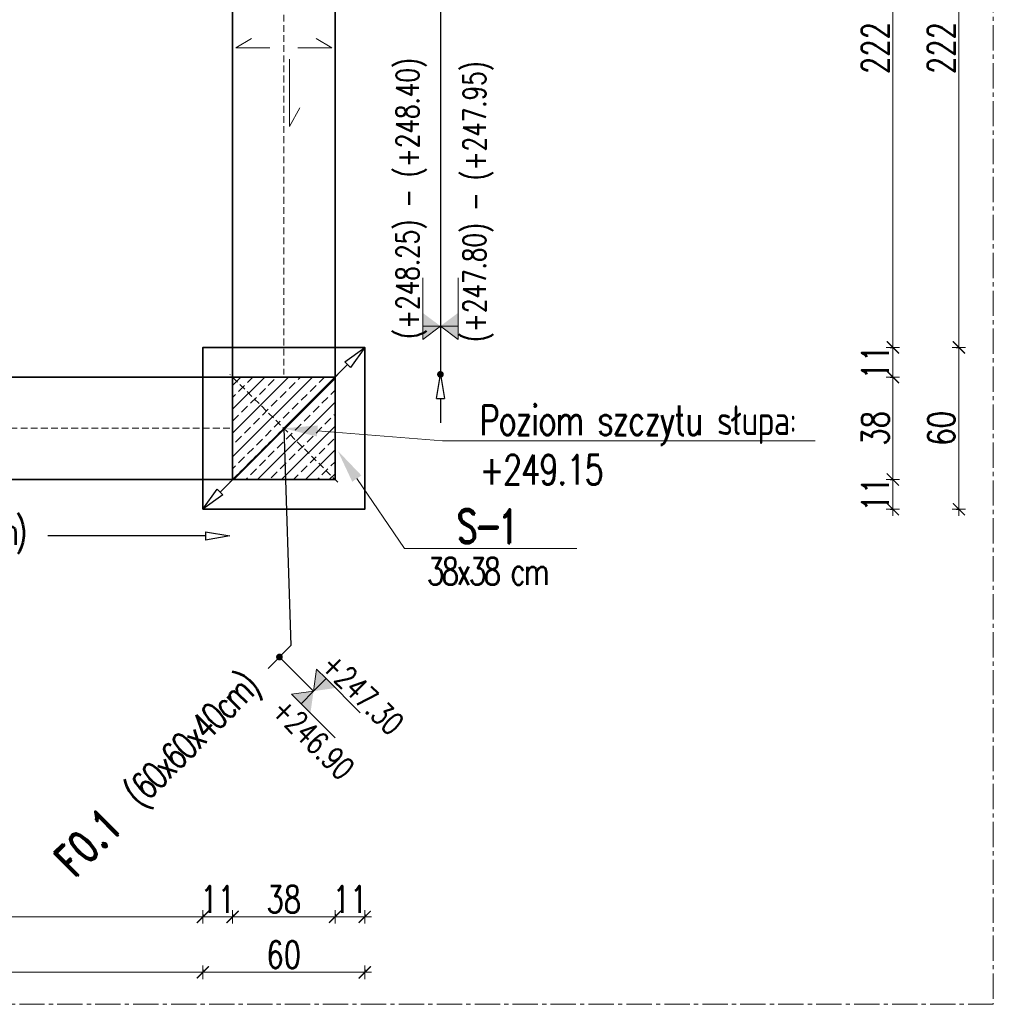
# Model space of a CAD drawing. Header units: millimetres. Extents: x -8 to 14965326, y -810 to 11054951.
# Tile 14 of 72: x 7506121 to 7506482, y 5554950 to 5555315. Entities that reach past the tile are written whole.
import ezdxf
from ezdxf import colors
from ezdxf.entities.mleader import LeaderData, LeaderLine
from ezdxf.math import Vec2, Vec3

# ---------------------------------------------------------------- set-up
doc = ezdxf.new("R2010")
doc.units = ezdxf.units.MM
doc.header["$LTSCALE"] = 0.5
doc.header["$MEASUREMENT"] = 0
doc.linetypes.add('CENTER2', pattern=[1.125, 0.75, -0.125, 0.125, -0.125])
doc.linetypes.add('KRESKOWA', pattern=[0.75, 0.5, -0.25])
doc.layers.get('0').update_dxf_attribs({"linetype": 'CONTINUOUS', "lineweight": 13})
doc.layers.get('Defpoints').update_dxf_attribs({"linetype": 'CONTINUOUS'})
for name, color, linetype, lineweight in [('_K_pozycje', 1, 'CONTINUOUS', 5), ('K_Cienkie przerywane', 252, 'KRESKOWA', 9), ('K_Fundamenty - przekrój', 40, 'CONTINUOUS', 35), ('K_Kreskowanie', 253, 'CONTINUOUS', 5), ('K_Opis', 7, 'CONTINUOUS', 9), ('K_Ściany - przekrój', 7, 'CONTINUOUS', 35), ('tkd_obszary_wykazu', 14, 'CENTER2', 9), ('tkd_wym', 1, 'CONTINUOUS', 5)]:
    doc.layers.add(name, color=color, linetype=linetype, lineweight=lineweight)
doc.styles.add('___K_OPIS_ROMAND', font='romand.shx', dxfattribs={"width": 0.75})
doc.styles.add('___K_OPIS_SIMPLEX', font='simplex.shx', dxfattribs={"width": 0.75})
doc.styles.add('tkd_txt0', font='simplex.shx', dxfattribs={"width": 0.75})
doc.dimstyles.new('opisy_wieńce', dxfattribs={"dimscale": 0.6, "dimtxt": 20, "dimasz": 25, "dimexe": 10, "dimexo": 50, "dimgap": 10, "dimtad": 0, "dimdec": 1, "dimrnd": 0.05, "dimzin": 9, "dimdsep": 46, "dimtxsty": '___K_OPIS_ROMAND', "dimblk1": 'CLOSEDBLANK', "dimblk2": 'CLOSEDBLANK', "dimsah": 1, "dimcen": 0, "dimdle": 10, "dimse1": 1, "dimse2": 1, "dimclrd": 1, "dimclre": 256, "dimclrt": 50, "dimazin": 2, "dimtm": 1e-09, "dimtfac": 1, "dimtdec": 1, "dimtmove": 2, "dimatfit": 3, "dimfxl": 1, "dimtolj": 1, "dimtzin": 0, "dimarcsym": 0})
doc.dimstyles.new('tkd_1-50cm[cm]', dxfattribs={"dimtxt": 10, "dimasz": 2.5, "dimexe": 0, "dimexo": 10, "dimgap": 1.5, "dimtad": 1, "dimdec": 1, "dimrnd": 0.5, "dimdsep": 46, "dimtxsty": 'tkd_txt0', "dimblk": 'tkd_dim_arrow', "dimcen": 0, "dimclrd": 1, "dimclre": 256, "dimclrt": 7, "dimaunit": 1, "dimadec": 0, "dimazin": 0, "dimtfac": 0.009091, "dimtdec": 1, "dimtix": 1, "dimtmove": 1, "dimatfit": 3, "dimldrblk": 'DOTSMALL', "dimfxl": 1, "dimfxlon": 1, "dimtvp": 0.02, "dimtolj": 1, "dimtzin": 9, "dimlwd": -1, "dimarcsym": 0})

# ---------------------------------------------------------------- blocks, each defined once
blk = doc.blocks.new('_ClosedBlank')
at = {"color": 0, "linetype": 'ByBlock', "lineweight": -2}
for p, q in [((-1, 0.167), (0, 0)), ((-1, 0.167), (-1, -0.167)), ((0, 0), (-1, -0.167))]:
    blk.add_line(p, q, dxfattribs=at)
blk = doc.blocks.new('*D187')
at = {"layer": '_K_pozycje', "color": 1, "lineweight": -2, "transparency": 16777216}
for p, q in [((7506242.75, 5555186.69), (7506195.48, 5555139.42)), ((7506219.11, 5555163.06), (7506221.75, 5555082.52)), ((7506221.75, 5555082.52), (7506213.26, 5555074.03))]:
    blk.add_line(p, q, dxfattribs=at)
at = {"layer": 'Defpoints', "color": 0, "transparency": 16777216}
for p in [(7506249.11, 5555193.06), (7506189.11, 5555133.06), (7506189.11, 5555133.06)]:
    blk.add_point(p, dxfattribs=at)
at = {"layer": '_K_pozycje', "color": 1, "lineweight": -2, "transparency": 16777216, "xscale": 9, "yscale": 9, "zscale": 9}
for p, rotation in [((7506249.11, 5555193.06), 44.99999988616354), ((7506189.11, 5555133.06), 224.9999998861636)]:
    blk.add_blockref('_ClosedBlank', p, dxfattribs=dict(at, rotation=rotation))
at = {"layer": '_K_pozycje', "color": 50, "transparency": 16777216, "insert": (7506173.23, 5555034), "char_height": 12, "attachment_point": 5, "rotation": 45, "style": '___K_OPIS_ROMAND'}
blk.add_mtext('\\A1;F0.1{\\fArial|b0|i0|c238|p34;\\H0.87497x;\\C242;   \\Fsimplex|c238;\\H0.95241x;\\T0.8;(60x60x40cm)}', dxfattribs=at)
blk = doc.blocks.new('*U39')
at = {"layer": 'K_Opis'}
h = blk.add_hatch(color=1, dxfattribs=at)
edge = h.paths.add_edge_path()
edge.add_arc((0, 0), 0.036, 0, 360, ccw=False)
at = {"layer": 'K_Opis', "color": 1}
blk.add_line((0, -0.511), (0, 0), dxfattribs=at)
at = {"layer": 'K_Opis'}
for points in [[(-0.188, -0.511), (0, -0.511), (-0.188, -0.369), (-0.188, -0.511)], [(0.188, -0.511), (0, -0.511), (0.188, -0.369), (0.188, -0.511)], [(-0.188, -0.511), (-0.188, -1.022)], [(0.188, -0.511), (0.188, -1.022)]]:
    blk.add_lwpolyline(points, dxfattribs=at)
for points in [[(-0.188, -0.369), (-0.188, -0.511), (0, -0.511)], [(0.188, -0.369), (0.188, -0.511), (0, -0.511)], [(-0.188, -0.652), (-0.188, -0.511), (0, -0.511)], [(0.188, -0.652), (0.188, -0.511), (0, -0.511)]]:
    blk.add_solid(points, dxfattribs=at)
at = {"layer": 'K_Opis', "style": '___K_OPIS_SIMPLEX', "width": 0.75, "flags": 8}
for tag, p in [('dół', (0.48, -0.777)), ('góra', (-0.227, -0.923))]:
    blk.add_attdef(tag, p, '', height=0.24, rotation=90, dxfattribs=at)
blk = doc.blocks.new('*D213')
at = {"layer": '_K_pozycje', "color": 1, "lineweight": -2, "transparency": 16777216}
for p, q in [((7505978.11, 5555123.14), (7506036.58, 5555123.14)), ((7506190.11, 5555123.14), (7506131.65, 5555123.14))]:
    blk.add_line(p, q, dxfattribs=at)
at = {"layer": 'Defpoints', "color": 0, "transparency": 16777216}
for p in [(7505969.11, 5555143.06), (7506199.11, 5555143.06), (7505969.11, 5555123.14)]:
    blk.add_point(p, dxfattribs=at)
at = {"layer": '_K_pozycje', "color": 1, "lineweight": -2, "transparency": 16777216, "xscale": 9, "yscale": 9, "zscale": 9}
for p, rotation in [((7505969.11, 5555123.14), 179.9999999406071), ((7506199.11, 5555123.14), 359.9999999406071)]:
    blk.add_blockref('_ClosedBlank', p, dxfattribs=dict(at, rotation=rotation))
at = {"layer": '_K_pozycje', "color": 50, "transparency": 16777216, "insert": (7506084.11, 5555123.14), "char_height": 12, "attachment_point": 5, "rotation": 360, "style": '___K_OPIS_ROMAND'}
blk.add_mtext('\\A1;B-1 {\\Fsimplex|c238;\\H0.83333x;\\T0.8;\\C242;(38x45cm)}', dxfattribs=at)
blk = doc.blocks.new('*D214')
at = {"layer": '_K_pozycje', "color": 1, "lineweight": -2, "transparency": 16777216}
for p, q in [((7506277.16, 5555434.06), (7506277.16, 5555443.06)), ((7506277.16, 5555425.06), (7506277.16, 5555183.06)), ((7506277.16, 5555174.06), (7506277.16, 5555165.06))]:
    blk.add_line(p, q, dxfattribs=at)
at = {"layer": 'Defpoints', "color": 0, "transparency": 16777216}
for p in [(7506239.11, 5555425.06), (7506239.11, 5555183.06), (7506277.16, 5555183.06)]:
    blk.add_point(p, dxfattribs=at)
at = {"layer": '_K_pozycje', "color": 1, "lineweight": -2, "transparency": 16777216, "xscale": 9, "yscale": 9, "zscale": 9}
for p, rotation in [((7506277.16, 5555425.06), 270), ((7506277.16, 5555183.06), 90)]:
    blk.add_blockref('_ClosedBlank', p, dxfattribs=dict(at, rotation=rotation))
at = {"layer": '_K_pozycje', "color": 50, "transparency": 16777216, "insert": (7506269.3, 5555370.38), "char_height": 12, "attachment_point": 5, "rotation": 90, "style": '___K_OPIS_ROMAND'}
blk.add_mtext('\\A1;B-1 {\\Fsimplex|c238;\\H0.83333x;\\T0.8;\\C242;(38x45cm)}', dxfattribs=at)
blk = doc.blocks.new('tkd_dim_arrow')
for p, q in [((-1, 0), (1, 0)), ((0, -1), (0, 1))]:
    blk.add_line(p, q)
at = {"const_width": 0.2}
blk.add_lwpolyline([(-0.9, -0.9), (0.9, 0.9)], dxfattribs=at)
blk = doc.blocks.new('*D290')
at = {"layer": 'Defpoints', "color": 0, "transparency": 16777216}
for p in [(7506249.11, 5555415.06), (7506249.11, 5555193.06), (7506469.31, 5555193.06)]:
    blk.add_point(p, dxfattribs=at)
at = {"layer": 'tkd_wym', "lineweight": -2, "transparency": 16777216}
for p, q in [((7506468.31, 5555415.06), (7506469.31, 5555415.06)), ((7506468.31, 5555193.06), (7506469.31, 5555193.06))]:
    blk.add_line(p, q, dxfattribs=at)
at = {"layer": 'tkd_wym', "color": 1, "transparency": 16777216}
blk.add_line((7506469.31, 5555412.56), (7506469.31, 5555195.56), dxfattribs=at)
at = {"layer": 'tkd_wym', "color": 1, "transparency": 16777216, "xscale": 2.5, "yscale": 2.5, "zscale": 2.5}
for p, rotation in [((7506469.31, 5555415.06), 90), ((7506469.31, 5555193.06), 270)]:
    blk.add_blockref('tkd_dim_arrow', p, dxfattribs=dict(at, rotation=rotation))
at = {"layer": 'tkd_wym', "color": 7, "transparency": 16777216, "insert": (7506462.81, 5555304.06), "char_height": 10, "attachment_point": 5, "rotation": 90, "style": 'tkd_txt0'}
blk.add_mtext('\\A1;222', dxfattribs=at)
blk = doc.blocks.new('_DotSmall')
blk = doc.blocks.new('*D291')
at = {"layer": 'Defpoints', "color": 0, "transparency": 16777216}
for p in [(7506249.11, 5555193.06), (7506249.11, 5555133.06), (7506469.31, 5555133.06)]:
    blk.add_point(p, dxfattribs=at)
at = {"layer": 'tkd_wym', "lineweight": -2, "transparency": 16777216}
for p, q in [((7506468.31, 5555193.06), (7506469.31, 5555193.06)), ((7506468.31, 5555133.06), (7506469.31, 5555133.06))]:
    blk.add_line(p, q, dxfattribs=at)
at = {"layer": 'tkd_wym', "color": 1, "transparency": 16777216}
blk.add_line((7506469.31, 5555190.56), (7506469.31, 5555135.56), dxfattribs=at)
at = {"layer": 'tkd_wym', "color": 1, "transparency": 16777216, "xscale": 2.5, "yscale": 2.5, "zscale": 2.5}
for p, rotation in [((7506469.31, 5555193.06), 90), ((7506469.31, 5555133.06), 270)]:
    blk.add_blockref('tkd_dim_arrow', p, dxfattribs=dict(at, rotation=rotation))
at = {"layer": 'tkd_wym', "color": 7, "transparency": 16777216, "insert": (7506462.81, 5555163.06), "char_height": 10, "attachment_point": 5, "rotation": 90, "style": 'tkd_txt0'}
blk.add_mtext('\\A1;60', dxfattribs=at)
blk = doc.blocks.new('*D292')
at = {"layer": 'Defpoints', "color": 0, "transparency": 16777216}
for p in [(7506189.11, 5555133.06), (7506249.11, 5555133.06), (7506189.11, 5554961.39)]:
    blk.add_point(p, dxfattribs=at)
at = {"layer": 'tkd_wym', "lineweight": -2, "transparency": 16777216}
for p, q in [((7506189.11, 5554962.39), (7506189.11, 5554961.39)), ((7506249.11, 5554962.39), (7506249.11, 5554961.39))]:
    blk.add_line(p, q, dxfattribs=at)
at = {"layer": 'tkd_wym', "color": 1, "transparency": 16777216}
blk.add_line((7506246.61, 5554961.39), (7506191.61, 5554961.39), dxfattribs=at)
at = {"layer": 'tkd_wym', "color": 1, "transparency": 16777216, "xscale": 2.5, "yscale": 2.5, "zscale": 2.5, "rotation": 180}
blk.add_blockref('tkd_dim_arrow', (7506189.11, 5554961.39), dxfattribs=at)
at = {"layer": 'tkd_wym', "color": 1, "transparency": 16777216, "xscale": 2.5, "yscale": 2.5, "zscale": 2.5}
blk.add_blockref('tkd_dim_arrow', (7506249.11, 5554961.39), dxfattribs=at)
at = {"layer": 'tkd_wym', "color": 7, "transparency": 16777216, "insert": (7506219.11, 5554967.89), "char_height": 10, "attachment_point": 5, "style": 'tkd_txt0'}
blk.add_mtext('\\A1;60', dxfattribs=at)
blk = doc.blocks.new('*D293')
at = {"layer": 'Defpoints', "color": 0, "transparency": 16777216}
for p in [(7505979.11, 5555133.06), (7506189.11, 5555133.06), (7505979.11, 5554961.39)]:
    blk.add_point(p, dxfattribs=at)
at = {"layer": 'tkd_wym', "lineweight": -2, "transparency": 16777216}
for p, q in [((7505979.11, 5554962.39), (7505979.11, 5554961.39)), ((7506189.11, 5554962.39), (7506189.11, 5554961.39))]:
    blk.add_line(p, q, dxfattribs=at)
at = {"layer": 'tkd_wym', "color": 1, "transparency": 16777216}
blk.add_line((7506186.61, 5554961.39), (7505981.61, 5554961.39), dxfattribs=at)
at = {"layer": 'tkd_wym', "color": 1, "transparency": 16777216, "xscale": 2.5, "yscale": 2.5, "zscale": 2.5, "rotation": 180}
blk.add_blockref('tkd_dim_arrow', (7505979.11, 5554961.39), dxfattribs=at)
at = {"layer": 'tkd_wym', "color": 1, "transparency": 16777216, "xscale": 2.5, "yscale": 2.5, "zscale": 2.5}
blk.add_blockref('tkd_dim_arrow', (7506189.11, 5554961.39), dxfattribs=at)
at = {"layer": 'tkd_wym', "color": 7, "transparency": 16777216, "insert": (7506084.11, 5554967.89), "char_height": 10, "attachment_point": 5, "style": 'tkd_txt0'}
blk.add_mtext('\\A1;210', dxfattribs=at)
blk = doc.blocks.new('*D439')
at = {"layer": 'Defpoints', "color": 0, "transparency": 16777216}
for p in [(7506226.2, 5555415.06), (7506226.2, 5555193.06), (7506444.83, 5555193.06)]:
    blk.add_point(p, dxfattribs=at)
at = {"layer": 'tkd_wym', "lineweight": -2, "transparency": 16777216}
for p, q in [((7506443.83, 5555415.06), (7506444.83, 5555415.06)), ((7506443.83, 5555193.06), (7506444.83, 5555193.06))]:
    blk.add_line(p, q, dxfattribs=at)
at = {"layer": 'tkd_wym', "color": 1, "transparency": 16777216}
blk.add_line((7506444.83, 5555412.56), (7506444.83, 5555195.56), dxfattribs=at)
at = {"layer": 'tkd_wym', "color": 1, "transparency": 16777216, "xscale": 2.5, "yscale": 2.5, "zscale": 2.5}
for p, rotation in [((7506444.83, 5555415.06), 90), ((7506444.83, 5555193.06), 270)]:
    blk.add_blockref('tkd_dim_arrow', p, dxfattribs=dict(at, rotation=rotation))
at = {"layer": 'tkd_wym', "color": 7, "transparency": 16777216, "insert": (7506438.33, 5555304.06), "char_height": 10, "attachment_point": 5, "rotation": 90, "style": 'tkd_txt0'}
blk.add_mtext('\\A1;222', dxfattribs=at)
blk = doc.blocks.new('*D440')
at = {"layer": 'Defpoints', "color": 0, "transparency": 16777216}
for p in [(7506227.55, 5555182.06), (7506229.28, 5555144.06), (7506444.83, 5555144.06)]:
    blk.add_point(p, dxfattribs=at)
at = {"layer": 'tkd_wym', "lineweight": -2, "transparency": 16777216}
for p, q in [((7506443.83, 5555182.06), (7506444.83, 5555182.06)), ((7506443.83, 5555144.06), (7506444.83, 5555144.06))]:
    blk.add_line(p, q, dxfattribs=at)
at = {"layer": 'tkd_wym', "color": 1, "transparency": 16777216}
blk.add_line((7506444.83, 5555179.56), (7506444.83, 5555146.56), dxfattribs=at)
at = {"layer": 'tkd_wym', "color": 1, "transparency": 16777216, "xscale": 2.5, "yscale": 2.5, "zscale": 2.5}
for p, rotation in [((7506444.83, 5555182.06), 90), ((7506444.83, 5555144.06), 270)]:
    blk.add_blockref('tkd_dim_arrow', p, dxfattribs=dict(at, rotation=rotation))
at = {"layer": 'tkd_wym', "color": 7, "transparency": 16777216, "insert": (7506438.33, 5555163.06), "char_height": 10, "attachment_point": 5, "rotation": 90, "style": 'tkd_txt0'}
blk.add_mtext('\\A1;38', dxfattribs=at)
blk = doc.blocks.new('*D441')
at = {"layer": 'Defpoints', "color": 0, "transparency": 16777216}
for p in [(7506229.28, 5555144.06), (7506229.28, 5555133.06), (7506444.83, 5555133.06)]:
    blk.add_point(p, dxfattribs=at)
at = {"layer": 'tkd_wym', "lineweight": -2, "transparency": 16777216}
for p, q in [((7506443.83, 5555144.06), (7506444.83, 5555144.06)), ((7506443.83, 5555133.06), (7506444.83, 5555133.06))]:
    blk.add_line(p, q, dxfattribs=at)
at = {"layer": 'tkd_wym', "color": 1, "transparency": 16777216}
blk.add_line((7506444.83, 5555141.56), (7506444.83, 5555135.56), dxfattribs=at)
at = {"layer": 'tkd_wym', "color": 1, "transparency": 16777216, "xscale": 2.5, "yscale": 2.5, "zscale": 2.5}
for p, rotation in [((7506444.83, 5555144.06), 90), ((7506444.83, 5555133.06), 270)]:
    blk.add_blockref('tkd_dim_arrow', p, dxfattribs=dict(at, rotation=rotation))
at = {"layer": 'tkd_wym', "color": 7, "transparency": 16777216, "insert": (7506438.33, 5555138.56), "char_height": 10, "attachment_point": 5, "rotation": 90, "style": 'tkd_txt0'}
blk.add_mtext('\\A1;11', dxfattribs=at)
blk = doc.blocks.new('*D442')
at = {"layer": 'Defpoints', "color": 0, "transparency": 16777216}
for p in [(7506244.46, 5555193.06), (7506444.83, 5555193.06), (7506227.55, 5555182.06)]:
    blk.add_point(p, dxfattribs=at)
at = {"layer": 'tkd_wym', "lineweight": -2, "transparency": 16777216}
for p, q in [((7506443.83, 5555193.06), (7506444.83, 5555193.06)), ((7506443.83, 5555182.06), (7506444.83, 5555182.06))]:
    blk.add_line(p, q, dxfattribs=at)
at = {"layer": 'tkd_wym', "color": 1, "transparency": 16777216}
blk.add_line((7506444.83, 5555184.56), (7506444.83, 5555190.56), dxfattribs=at)
at = {"layer": 'tkd_wym', "color": 1, "transparency": 16777216, "xscale": 2.5, "yscale": 2.5, "zscale": 2.5}
for p, rotation in [((7506444.83, 5555193.06), 90), ((7506444.83, 5555182.06), 270)]:
    blk.add_blockref('tkd_dim_arrow', p, dxfattribs=dict(at, rotation=rotation))
at = {"layer": 'tkd_wym', "color": 7, "transparency": 16777216, "insert": (7506438.33, 5555187.56), "char_height": 10, "attachment_point": 5, "rotation": 90, "style": 'tkd_txt0'}
blk.add_mtext('\\A1;11', dxfattribs=at)
blk = doc.blocks.new('*D443')
at = {"layer": 'Defpoints', "color": 0, "transparency": 16777216}
for p in [(7506238.11, 5555156.94), (7506249.11, 5555154.21), (7506238.11, 5554981.94)]:
    blk.add_point(p, dxfattribs=at)
at = {"layer": 'tkd_wym', "lineweight": -2, "transparency": 16777216}
for p, q in [((7506238.11, 5554982.94), (7506238.11, 5554981.94)), ((7506249.11, 5554982.94), (7506249.11, 5554981.94))]:
    blk.add_line(p, q, dxfattribs=at)
at = {"layer": 'tkd_wym', "color": 1, "transparency": 16777216}
blk.add_line((7506246.61, 5554981.94), (7506240.61, 5554981.94), dxfattribs=at)
at = {"layer": 'tkd_wym', "color": 1, "transparency": 16777216, "xscale": 2.5, "yscale": 2.5, "zscale": 2.5, "rotation": 180}
blk.add_blockref('tkd_dim_arrow', (7506238.11, 5554981.94), dxfattribs=at)
at = {"layer": 'tkd_wym', "color": 1, "transparency": 16777216, "xscale": 2.5, "yscale": 2.5, "zscale": 2.5}
blk.add_blockref('tkd_dim_arrow', (7506249.11, 5554981.94), dxfattribs=at)
at = {"layer": 'tkd_wym', "color": 7, "transparency": 16777216, "insert": (7506243.61, 5554988.44), "char_height": 10, "attachment_point": 5, "style": 'tkd_txt0'}
blk.add_mtext('\\A1;11', dxfattribs=at)
blk = doc.blocks.new('*D444')
at = {"layer": 'Defpoints', "color": 0, "transparency": 16777216}
for p in [(7506238.11, 5555156.94), (7506200.11, 5555150.13), (7506200.11, 5554981.94)]:
    blk.add_point(p, dxfattribs=at)
at = {"layer": 'tkd_wym', "lineweight": -2, "transparency": 16777216}
for p, q in [((7506200.11, 5554982.94), (7506200.11, 5554981.94)), ((7506238.11, 5554982.94), (7506238.11, 5554981.94))]:
    blk.add_line(p, q, dxfattribs=at)
at = {"layer": 'tkd_wym', "color": 1, "transparency": 16777216}
blk.add_line((7506235.61, 5554981.94), (7506202.61, 5554981.94), dxfattribs=at)
at = {"layer": 'tkd_wym', "color": 1, "transparency": 16777216, "xscale": 2.5, "yscale": 2.5, "zscale": 2.5, "rotation": 180}
blk.add_blockref('tkd_dim_arrow', (7506200.11, 5554981.94), dxfattribs=at)
at = {"layer": 'tkd_wym', "color": 1, "transparency": 16777216, "xscale": 2.5, "yscale": 2.5, "zscale": 2.5}
blk.add_blockref('tkd_dim_arrow', (7506238.11, 5554981.94), dxfattribs=at)
at = {"layer": 'tkd_wym', "color": 7, "transparency": 16777216, "insert": (7506219.11, 5554988.44), "char_height": 10, "attachment_point": 5, "style": 'tkd_txt0'}
blk.add_mtext('\\A1;38', dxfattribs=at)
blk = doc.blocks.new('*D445')
at = {"layer": 'Defpoints', "color": 0, "transparency": 16777216}
for p in [(7506200.11, 5555150.13), (7506189.11, 5555149.03), (7506189.11, 5554981.94)]:
    blk.add_point(p, dxfattribs=at)
at = {"layer": 'tkd_wym', "lineweight": -2, "transparency": 16777216}
for p, q in [((7506189.11, 5554982.94), (7506189.11, 5554981.94)), ((7506200.11, 5554982.94), (7506200.11, 5554981.94))]:
    blk.add_line(p, q, dxfattribs=at)
at = {"layer": 'tkd_wym', "color": 1, "transparency": 16777216}
blk.add_line((7506197.61, 5554981.94), (7506191.61, 5554981.94), dxfattribs=at)
at = {"layer": 'tkd_wym', "color": 1, "transparency": 16777216, "xscale": 2.5, "yscale": 2.5, "zscale": 2.5, "rotation": 180}
blk.add_blockref('tkd_dim_arrow', (7506189.11, 5554981.94), dxfattribs=at)
at = {"layer": 'tkd_wym', "color": 1, "transparency": 16777216, "xscale": 2.5, "yscale": 2.5, "zscale": 2.5}
blk.add_blockref('tkd_dim_arrow', (7506200.11, 5554981.94), dxfattribs=at)
at = {"layer": 'tkd_wym', "color": 7, "transparency": 16777216, "insert": (7506194.61, 5554988.44), "char_height": 10, "attachment_point": 5, "style": 'tkd_txt0'}
blk.add_mtext('\\A1;11', dxfattribs=at)
blk = doc.blocks.new('*D446')
at = {"layer": 'Defpoints', "color": 0, "transparency": 16777216}
for p in [(7505979.11, 5555153.67), (7506189.11, 5555149.03), (7505979.11, 5554981.94)]:
    blk.add_point(p, dxfattribs=at)
at = {"layer": 'tkd_wym', "lineweight": -2, "transparency": 16777216}
for p, q in [((7505979.11, 5554982.94), (7505979.11, 5554981.94)), ((7506189.11, 5554982.94), (7506189.11, 5554981.94))]:
    blk.add_line(p, q, dxfattribs=at)
at = {"layer": 'tkd_wym', "color": 1, "transparency": 16777216}
blk.add_line((7506186.61, 5554981.94), (7505981.61, 5554981.94), dxfattribs=at)
at = {"layer": 'tkd_wym', "color": 1, "transparency": 16777216, "xscale": 2.5, "yscale": 2.5, "zscale": 2.5, "rotation": 180}
blk.add_blockref('tkd_dim_arrow', (7505979.11, 5554981.94), dxfattribs=at)
at = {"layer": 'tkd_wym', "color": 1, "transparency": 16777216, "xscale": 2.5, "yscale": 2.5, "zscale": 2.5}
blk.add_blockref('tkd_dim_arrow', (7506189.11, 5554981.94), dxfattribs=at)
at = {"layer": 'tkd_wym', "color": 7, "transparency": 16777216, "insert": (7506084.11, 5554988.44), "char_height": 10, "attachment_point": 5, "style": 'tkd_txt0'}
blk.add_mtext('\\A1;210', dxfattribs=at)

msp = doc.modelspace()

# ---------------------------------------------------------------- hatches: boundary and pattern name
at = {"layer": 'K_Kreskowanie'}
h = msp.add_hatch(dxfattribs=at)
h.set_pattern_fill('ANSI33', color=256, scale=25)
h.set_pattern_definition([(45, (2327.7154, -3142.1795), (-4.4194173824, 4.4194173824), []), (45, (2332.135, -3142.1795), (-4.4194173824, 4.4194173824), [3.125, -1.5625])])
h.paths.add_polyline_path([(7506200.1116, 5555144.0558), (7506238.1116, 5555144.0558), (7506238.1116, 5555182.0558), (7506200.1116, 5555182.0558)])

# ---------------------------------------------------------------- linework, layer by layer
at = {"layer": 'K_Cienkie przerywane', "linetype": 'KRESKOWA', "ltscale": 10}
for p, q in [((7506219.1116, 5555425.0558), (7506219.1116, 5555183.0558)), ((7506239.1116, 5555183.0558), (7506199.1116, 5555143.0558)), ((7506239.1116, 5555143.0558), (7506199.1116, 5555183.0558)), ((7506199.1116, 5555163.0558), (7505969.1116, 5555163.0558))]:
    msp.add_line(p, q, dxfattribs=at)
at = {"layer": 'K_Fundamenty - przekrój'}
msp.add_lwpolyline([(7506189.1116, 5555133.0557), (7506189.1116, 5555193.0557), (7506249.1116, 5555193.0557), (7506249.1116, 5555133.0557)], close=True, dxfattribs=at)
at = {"layer": 'K_Opis'}
for points in [[(7506213.8869, 5555304.0558), (7506201.3484, 5555304.0558), (7506207.1373, 5555307.5392)], [(7506224.3363, 5555304.0558), (7506236.8748, 5555304.0558), (7506231.086, 5555307.5392)], [(7506221.2778, 5555299.9593), (7506221.2778, 5555274.9593), (7506225.0966, 5555281.7997)]]:
    msp.add_lwpolyline(points, dxfattribs=at)
at = {"layer": 'K_Ściany - przekrój', "linetype": 'Continuous', "ltscale": 2.5}
for p, q in [((7506200.1116, 5555426.0558), (7506200.1116, 5555182.0558)), ((7506238.1116, 5555426.0558), (7506238.1116, 5555182.0558)), ((7505968.1116, 5555182.0558), (7506200.1116, 5555182.0558)), ((7506200.1116, 5555144.0558), (7505968.1116, 5555144.0558))]:
    msp.add_line(p, q, dxfattribs=at)
msp.add_lwpolyline([(7506200.1116, 5555182.0558), (7506238.1116, 5555182.0558), (7506238.1116, 5555144.0558), (7506200.1116, 5555144.0558)], close=True, dxfattribs=at)
at = {"layer": 'tkd_obszary_wykazu', "ltscale": 25}
msp.add_lwpolyline([(7503716.8376, 5559109.3854), (7506482.0527, 5559109.3854), (7506482.0527, 5554949.5308), (7503716.8376, 5554949.5308)], close=True, dxfattribs=at)

# ---------------------------------------------------------------- block references
ref = msp.add_blockref('*U39', (7506277.1606, 5555183.0558), dxfattribs=dict(xscale=-35, yscale=35, zscale=35, rotation=180.0000074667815))
ref.add_attrib('góra', '(+248.25) - (+248.40)', (7506269.2039, 5555196.1612), dxfattribs={"layer": 'K_Opis', "height": 8.4, "rotation": 90.000007, "style": '___K_OPIS_SIMPLEX', "width": 0.75, "flags": 8})
ref.add_attrib('dół', '(+247.80) - (+247.95)', (7506293.9432, 5555194.9612), dxfattribs={"layer": 'K_Opis', "height": 8.4, "rotation": 90.000007, "style": '___K_OPIS_SIMPLEX', "width": 0.75, "flags": 8})
ref = msp.add_blockref('*U39', (7506217.5063, 5555078.2763), dxfattribs=dict(xscale=-35, yscale=35, zscale=35, rotation=45.00000736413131))
ref.add_attrib('góra', '+247.30', (7506232.3995, 5555074.6356), dxfattribs={"layer": 'K_Opis', "height": 8.4, "rotation": 315.000007, "style": '___K_OPIS_SIMPLEX', "width": 0.75, "flags": 8})
ref.add_attrib('dół', '+246.90', (7506214.0576, 5555057.9908), dxfattribs={"layer": 'K_Opis', "height": 8.4, "rotation": 315.000007, "style": '___K_OPIS_SIMPLEX', "width": 0.75, "flags": 8})

# ---------------------------------------------------------------- dimensions: what is measured, and where the dimension line sits
at = {"layer": '_K_pozycje'}
for base, p1, p2, angle, text, override, picture, middle in [((7506277.1606, 5555183.0558), (7506239.1116, 5555425.0558), (7506239.1116, 5555183.0558), 270, 'B-1 {\\Fsimplex|c238;\\H0.83333x;\\T0.8;\\C242;(38x45cm)}', {"dimasz": 15}, '*D214', (7506269.2988, 5555370.3808)), ((7506189.1116, 5555133.0557), (7506249.1116, 5555193.0557), (7506189.1116, 5555133.0557), 225, 'F0.1{\\fArial|b0|i0|c238|p34;\\H0.87497x;\\C242;   \\Fsimplex|c238;\\H0.95241x;\\T0.8;(60x60x40cm)}', {"dimasz": 15, "dimtmove": 1}, '*D187', (7506209.021, 5555069.791)), ((7505969.1116, 5555123.1446), (7506199.1116, 5555143.0558), (7505969.1116, 5555143.0558), 180, 'B-1 {\\Fsimplex|c238;\\H0.83333x;\\T0.8;\\C242;(38x45cm)}', {"dimasz": 15}, '*D213', (7506084.1116, 5555123.1446))]:
    dim = msp.add_linear_dim(base=base, p1=p1, p2=p2, angle=angle, text=text, dimstyle='opisy_wieńce', override=override, dxfattribs=at)
    dim.commit()
    dim.dimension.update_dxf_attribs({"geometry": picture, "text_midpoint": middle, "dimtype": 161})
at = {"layer": 'tkd_wym'}
for base, p1, p2, picture, middle in [((7506444.8349, 5555193.0557), (7506226.1978, 5555415.0557), (7506226.1978, 5555193.0557), '*D439', (7506438.3349, 5555304.0557)), ((7506469.3079, 5555193.0557), (7506249.1116, 5555415.0557), (7506249.1116, 5555193.0557), '*D290', (7506462.8079, 5555304.0557)), ((7506444.8349, 5555193.0557), (7506227.5504, 5555182.0558), (7506244.4623, 5555193.0557), '*D442', (7506438.3349, 5555187.5557)), ((7506469.3079, 5555133.0557), (7506249.1116, 5555193.0557), (7506249.1116, 5555133.0557), '*D291', (7506462.8079, 5555163.0557)), ((7506444.8349, 5555144.0558), (7506227.5504, 5555182.0558), (7506229.2824, 5555144.0558), '*D440', (7506438.3349, 5555163.0558)), ((7506444.8349, 5555133.0557), (7506229.2824, 5555144.0558), (7506229.2824, 5555133.0557), '*D441', (7506438.3349, 5555138.5557))]:
    dim = msp.add_linear_dim(base=base, p1=p1, p2=p2, angle=90, dimstyle='tkd_1-50cm[cm]', dxfattribs=at)
    dim.commit()
    dim.dimension.update_dxf_attribs({"geometry": picture, "text_midpoint": middle})
for base, p1, p2, picture, middle in [((7506200.1116, 5554981.9407), (7506238.1116, 5555156.938), (7506200.1116, 5555150.1288), '*D444', (7506219.1116, 5554988.4407)), ((7506238.1116, 5554981.9407), (7506249.1116, 5555154.2104), (7506238.1116, 5555156.938), '*D443', (7506243.6116, 5554988.4407)), ((7505979.1116, 5554981.9407), (7506189.1116, 5555149.0318), (7505979.1116, 5555153.6677), '*D446', (7506084.1116, 5554988.4407)), ((7506189.1116, 5554981.9407), (7506200.1116, 5555150.1288), (7506189.1116, 5555149.0318), '*D445', (7506194.6116, 5554988.4407)), ((7505979.1116, 5554961.3904), (7506189.1116, 5555133.0557), (7505979.1116, 5555133.0557), '*D293', (7506084.1116, 5554967.8904)), ((7506189.1116, 5554961.3904), (7506249.1116, 5555133.0557), (7506189.1116, 5555133.0557), '*D292', (7506219.1116, 5554967.8904))]:
    dim = msp.add_linear_dim(base=base, p1=p1, p2=p2, dimstyle='tkd_1-50cm[cm]', dxfattribs=at)
    dim.commit()
    dim.dimension.update_dxf_attribs({"geometry": picture, "text_midpoint": middle})

# ---------------------------------------------------------------- leaders
at = {"layer": 'K_Opis'}
ml = msp.add_multileader_mtext('Standard', dxfattribs=at)
ml.set_content('{\\T0.95;Poziom szczytu słupa:\\P+249.15}', color=256, style='___K_OPIS_SIMPLEX')
ml.set_leader_properties(color=256, linetype='ByLayer', lineweight=9)
ml.build(insert=Vec2(0, 0))
ml.multileader.update_dxf_attribs({"text_left_attachment_type": 6, "text_right_attachment_type": 6, "arrow_head_size": 12.5})
ctx = ml.context
ctx.base_point, ctx.char_height, ctx.arrow_head_size, ctx.landing_gap_size, ctx.plane_origin = Vec3(7506291.6571, 5555158.3555), 11, 12.5, 0, Vec3(7506240.2166, 5555541.9231)
ctx.left_attachment, ctx.right_attachment = 6, 6
notes = []
notes.append((ctx, [(0, (1, 1, 0), (7506277.9059, 5555158.3555), (1, 0), 13.7512, [(0, [(7506219.1116, 5555163.0557)], 0, [])])]))
ctx.mtext.insert, ctx.mtext.width, ctx.mtext.defined_height, ctx.mtext.flow_direction = Vec3(7506291.6571, 5555171.5555), 140.399647, 98.2467, 5
ml = msp.add_multileader_mtext('Standard', dxfattribs=at)
ml.set_content('{\\T0.85;\\C2;S-1\\T1;\\C50;\\P\\Fsimplex|c238;\\H0.8x;\\T0.8;\\C1;38x38 cm}', color=7, style='___K_OPIS_ROMAND')
ml.set_leader_properties(color=1, linetype='CONTINUOUS', lineweight=9)
ml.build(insert=Vec2(0, 0))
ml.multileader.update_dxf_attribs({"text_left_attachment_type": 6, "text_right_attachment_type": 6, "dogleg_length": 5, "arrow_head_size": 12.5})
ctx = ml.context
ctx.base_point, ctx.char_height, ctx.arrow_head_size, ctx.landing_gap_size, ctx.plane_origin = Vec3(7506271.1072, 5555118.5203), 12.5, 12.5, 0, Vec3(7506266.7324, 5555103.5224)
ctx.left_attachment, ctx.right_attachment, ctx.text_align_type = 6, 6, 1
notes.append((ctx, [(0, (1, 1, 0), (7506263.8914, 5555118.5203), (1, 0), 7.2158, [(0, [(7506239.1116, 5555154.7383)], 0, [])])]))
ctx.mtext.insert, ctx.mtext.alignment, ctx.mtext.line_spacing_factor, ctx.mtext.flow_direction = Vec3(7506294.1787, 5555133.0203), 2, 0.864, 5
for ctx, leaders in notes:
    for number, flags, end, landing, length, lines in leaders:
        leader = LeaderData()
        leader.index, (leader.has_last_leader_line, leader.has_dogleg_vector, leader.attachment_direction) = number, flags
        leader.last_leader_point, leader.dogleg_vector, leader.dogleg_length = Vec3(end), Vec3(landing), length
        for number, points, colour, breaks in lines:
            line = LeaderLine()
            line.index, line.vertices, line.color, line.breaks = number, Vec3.list(points), colors.encode_raw_color(colour), breaks
            leader.lines.append(line)
        ctx.leaders.append(leader)

doc.saveas('drawing.dxf')
